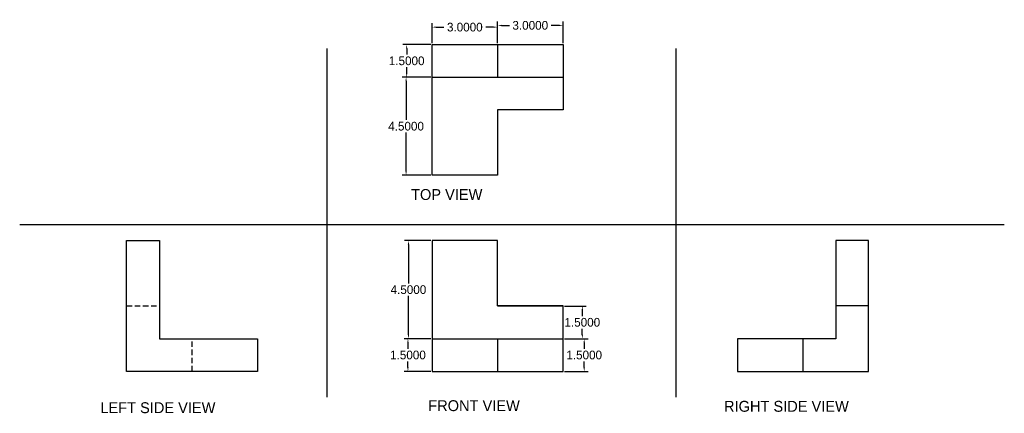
# Model space of a CAD drawing. Header units: inches. Extents: x 36.5 to 81.6, y 11.9 to 30.
import ezdxf

# ---------------------------------------------------------------- set-up
doc = ezdxf.new("R2010")
doc.units = ezdxf.units.IN
doc.header["$MEASUREMENT"] = 0
doc.linetypes.add('HIDDEN', pattern=[0.375, 0.25, -0.125])
doc.dimstyles.get("Standard").update_dxf_attribs({"dimtxt": 0.18, "dimasz": 0.18, "dimexe": 0.18, "dimexo": 0.0625, "dimgap": 0.09, "dimtad": 0, "dimtih": 1, "dimtoh": 1, "dimdec": 4, "dimzin": 0, "dimdsep": 46, "dimtxsty": 'Standard', "dimcen": 0.09, "dimadec": 0, "dimazin": 0, "dimtfac": 1, "dimtdec": 4, "dimtofl": 0, "dimtmove": 0, "dimatfit": 3, "dimfxl": 0, "dimtolj": 1, "dimtzin": 0, "dimarcsym": 0})

# ---------------------------------------------------------------- blocks, each defined once
blk = doc.blocks.new('*D1')
at = {"color": 0, "lineweight": -2}
for p, q in [((55.309, 19.849), (54.108, 19.849)), ((54.288, 19.669), (54.288, 17.889)), ((54.288, 15.529), (54.288, 17.309)), ((55.309, 15.349), (54.108, 15.349))]:
    blk.add_line(p, q, dxfattribs=at)
at = {"color": 0}
for points in [[(54.258, 19.669), (54.318, 19.669), (54.288, 19.849)], [(54.258, 15.529), (54.318, 15.529), (54.288, 15.349)]]:
    blk.add_solid(points, dxfattribs=at)
at = {"layer": 'Defpoints', "color": 0}
for p in [(55.372, 19.849), (54.288, 15.349), (55.372, 15.349)]:
    blk.add_point(p, dxfattribs=at)
at = {"color": 0, "insert": (54.288, 17.599), "char_height": 0.4, "attachment_point": 5}
blk.add_mtext('\\A1;4.5000', dxfattribs=at)
blk = doc.blocks.new('*D2')
at = {"color": 0, "lineweight": -2}
for p, q in [((55.309, 15.349), (54.086, 15.349)), ((54.266, 15.169), (54.266, 14.889)), ((54.266, 14.029), (54.266, 14.309)), ((55.309, 13.849), (54.086, 13.849))]:
    blk.add_line(p, q, dxfattribs=at)
at = {"color": 0}
for points in [[(54.236, 15.169), (54.296, 15.169), (54.266, 15.349)], [(54.236, 14.029), (54.296, 14.029), (54.266, 13.849)]]:
    blk.add_solid(points, dxfattribs=at)
at = {"layer": 'Defpoints', "color": 0}
for p in [(55.372, 15.349), (54.266, 13.849), (55.372, 13.849)]:
    blk.add_point(p, dxfattribs=at)
at = {"color": 0, "insert": (54.266, 14.599), "char_height": 0.4, "attachment_point": 5}
blk.add_mtext('\\A1;1.5000', dxfattribs=at)
blk = doc.blocks.new('*D3')
at = {"color": 0, "lineweight": -2}
for p, q in [((61.434, 16.849), (62.437, 16.849)), ((62.257, 16.669), (62.257, 16.389)), ((62.257, 15.529), (62.257, 15.809)), ((61.434, 15.349), (62.437, 15.349))]:
    blk.add_line(p, q, dxfattribs=at)
at = {"color": 0}
for points in [[(62.227, 16.669), (62.287, 16.669), (62.257, 16.849)], [(62.227, 15.529), (62.287, 15.529), (62.257, 15.349)]]:
    blk.add_solid(points, dxfattribs=at)
at = {"layer": 'Defpoints', "color": 0}
for p in [(61.372, 16.849), (61.372, 15.349), (62.257, 15.349)]:
    blk.add_point(p, dxfattribs=at)
at = {"color": 0, "insert": (62.257, 16.099), "char_height": 0.4, "attachment_point": 5}
blk.add_mtext('\\A1;1.5000', dxfattribs=at)
blk = doc.blocks.new('*D4')
at = {"color": 0, "lineweight": -2}
for p, q in [((61.434, 15.349), (62.523, 15.349)), ((62.343, 15.169), (62.343, 14.889)), ((62.343, 14.029), (62.343, 14.309)), ((61.434, 13.849), (62.523, 13.849))]:
    blk.add_line(p, q, dxfattribs=at)
at = {"color": 0}
for points in [[(62.313, 15.169), (62.373, 15.169), (62.343, 15.349)], [(62.313, 14.029), (62.373, 14.029), (62.343, 13.849)]]:
    blk.add_solid(points, dxfattribs=at)
at = {"layer": 'Defpoints', "color": 0}
for p in [(61.372, 15.349), (61.372, 13.849), (62.343, 13.849)]:
    blk.add_point(p, dxfattribs=at)
at = {"color": 0, "insert": (62.343, 14.599), "char_height": 0.4, "attachment_point": 5}
blk.add_mtext('\\A1;1.5000', dxfattribs=at)
blk = doc.blocks.new('*D5')
at = {"color": 0, "lineweight": -2}
for p, q in [((55.372, 28.912), (55.372, 29.826)), ((58.372, 28.912), (58.372, 29.826)), ((55.552, 29.646), (55.915, 29.646)), ((58.192, 29.646), (57.829, 29.646))]:
    blk.add_line(p, q, dxfattribs=at)
at = {"color": 0}
for points in [[(55.552, 29.676), (55.552, 29.616), (55.372, 29.646)], [(58.192, 29.676), (58.192, 29.616), (58.372, 29.646)]]:
    blk.add_solid(points, dxfattribs=at)
at = {"layer": 'Defpoints', "color": 0}
for p in [(58.372, 29.646), (55.372, 28.849), (58.372, 28.849)]:
    blk.add_point(p, dxfattribs=at)
at = {"color": 0, "insert": (56.872, 29.646), "char_height": 0.4, "attachment_point": 5}
blk.add_mtext('\\A1;3.0000', dxfattribs=at)
blk = doc.blocks.new('*D6')
at = {"color": 0, "lineweight": -2}
for p, q in [((58.372, 28.912), (58.372, 29.907)), ((61.372, 28.912), (61.372, 29.907)), ((58.552, 29.727), (58.915, 29.727)), ((61.192, 29.727), (60.829, 29.727))]:
    blk.add_line(p, q, dxfattribs=at)
at = {"color": 0}
for points in [[(58.552, 29.757), (58.552, 29.697), (58.372, 29.727)], [(61.192, 29.757), (61.192, 29.697), (61.372, 29.727)]]:
    blk.add_solid(points, dxfattribs=at)
at = {"layer": 'Defpoints', "color": 0}
for p in [(61.372, 29.727), (58.372, 28.849), (61.372, 28.849)]:
    blk.add_point(p, dxfattribs=at)
at = {"color": 0, "insert": (59.872, 29.727), "char_height": 0.4, "attachment_point": 5}
blk.add_mtext('\\A1;3.0000', dxfattribs=at)
blk = doc.blocks.new('*D7')
at = {"color": 0, "lineweight": -2}
for p, q in [((55.309, 28.849), (54.027, 28.849)), ((54.207, 28.669), (54.207, 28.389)), ((54.207, 27.529), (54.207, 27.809)), ((55.309, 27.349), (54.027, 27.349))]:
    blk.add_line(p, q, dxfattribs=at)
at = {"color": 0}
for points in [[(54.177, 28.669), (54.237, 28.669), (54.207, 28.849)], [(54.177, 27.529), (54.237, 27.529), (54.207, 27.349)]]:
    blk.add_solid(points, dxfattribs=at)
at = {"layer": 'Defpoints', "color": 0}
for p in [(55.372, 28.849), (54.207, 27.349), (55.372, 27.349)]:
    blk.add_point(p, dxfattribs=at)
at = {"color": 0, "insert": (54.207, 28.099), "char_height": 0.4, "attachment_point": 5}
blk.add_mtext('\\A1;1.5000', dxfattribs=at)
blk = doc.blocks.new('*D8')
at = {"color": 0, "lineweight": -2}
for p, q in [((55.309, 27.349), (54, 27.349)), ((54.18, 27.169), (54.18, 25.389)), ((54.18, 23.029), (54.18, 24.809)), ((55.309, 22.849), (54, 22.849))]:
    blk.add_line(p, q, dxfattribs=at)
at = {"color": 0}
for points in [[(54.15, 27.169), (54.21, 27.169), (54.18, 27.349)], [(54.15, 23.029), (54.21, 23.029), (54.18, 22.849)]]:
    blk.add_solid(points, dxfattribs=at)
at = {"layer": 'Defpoints', "color": 0}
for p in [(55.372, 27.349), (54.18, 22.849), (55.372, 22.849)]:
    blk.add_point(p, dxfattribs=at)
at = {"color": 0, "insert": (54.18, 25.099), "char_height": 0.4, "attachment_point": 5}
blk.add_mtext('\\A1;4.5000', dxfattribs=at)

msp = doc.modelspace()

# ---------------------------------------------------------------- linework, layer by layer
for p, q in [((50.5423, 28.66073), (50.5423, 12.66073)), ((55.37185, 27.34937), (55.37185, 28.84937)), ((55.37185, 28.84937), (58.37185, 28.84937)), ((58.37185, 28.84937), (61.37185, 28.84937)), ((58.37185, 28.84937), (58.37185, 27.34937)), ((61.37185, 28.84937), (61.37185, 27.34937)), ((66.5423, 28.66073), (66.5423, 12.66073)), ((55.37185, 22.84937), (55.37185, 27.34937)), ((55.37185, 27.34937), (58.37185, 27.34937)), ((58.37185, 27.34937), (61.37185, 27.34937)), ((61.37185, 27.34937), (61.37185, 25.84937)), ((61.37185, 25.84937), (58.37185, 25.84937)), ((58.37185, 25.84937), (58.37185, 22.84937)), ((58.37185, 22.84937), (55.37185, 22.84937)), ((36.47195, 20.58271), (81.5966, 20.58271)), ((41.37185, 16.84937), (41.37185, 19.84937)), ((41.37185, 19.84937), (42.87185, 19.84937)), ((42.87185, 19.84937), (42.87185, 16.84937)), ((58.37185, 19.84937), (55.37185, 19.84937)), ((55.37185, 19.84937), (55.37185, 15.34937)), ((58.37185, 16.84937), (58.37185, 19.84937)), ((75.37185, 19.84937), (73.87185, 19.84937)), ((73.87185, 19.84937), (73.87185, 16.84937)), ((75.37185, 13.84937), (75.37185, 19.84937)), ((41.37185, 13.84937), (41.37185, 16.84937)), ((42.87185, 16.84937), (42.87185, 15.34937)), ((61.37185, 16.84937), (58.37185, 16.84937)), ((58.37185, 16.84937), (61.37185, 16.84937)), ((61.37185, 15.34937), (61.37185, 16.84937)), ((73.87185, 16.84937), (73.87185, 15.34937)), ((75.37185, 16.84937), (73.87185, 16.84937)), ((42.87185, 15.34937), (44.37185, 15.34937)), ((44.37185, 15.34937), (47.37185, 15.34937)), ((47.37185, 15.34937), (47.37185, 13.84937)), ((55.37185, 15.34937), (55.37185, 13.84937)), ((55.37185, 15.34937), (58.37185, 15.34937)), ((58.37185, 15.34937), (61.37185, 15.34937)), ((58.37185, 15.34937), (58.37185, 13.84937)), ((61.37185, 13.84937), (61.37185, 15.34937)), ((72.37185, 15.34937), (69.37185, 15.34937)), ((69.37185, 15.34937), (69.37185, 13.84937)), ((73.87185, 15.34937), (72.37185, 15.34937)), ((72.37185, 13.84937), (72.37185, 15.34937)), ((44.37185, 13.84937), (41.37185, 13.84937)), ((47.37185, 13.84937), (44.37185, 13.84937)), ((55.37185, 13.84937), (58.37185, 13.84937)), ((58.37185, 13.84937), (61.37185, 13.84937)), ((69.37185, 13.84937), (75.37185, 13.84937))]:
    msp.add_line(p, q)
at = {"linetype": 'HIDDEN'}
for p, q in [((41.37185, 16.84937), (42.87185, 16.84937)), ((44.37185, 13.84937), (44.37185, 15.34937))]:
    msp.add_line(p, q, dxfattribs=at)

# ---------------------------------------------------------------- texts
at = {"char_height": 0.5, "attachment_point": 1}
for s, insert, width in [('TOP VIEW', (54.40829, 22.21517), 4.3628773), (' LEFT SIDE VIEW', (39.98161, 12.43252), 9.9073675), ('FRONT VIEW', (55.19627, 12.52572), 6.9684847), ('  RIGHT SIDE VIEW', (68.37936, 12.4961), 10.5133225)]:
    msp.add_mtext(s, dxfattribs=dict(at, insert=insert, width=width))

# ---------------------------------------------------------------- dimensions: what is measured, and where the dimension line sits
for p1, p2, distance, picture, middle in [((55.37185, 28.84937), (58.37185, 28.84937), 0.79663, '*D5', (56.87185, 29.646)), ((58.37185, 28.84937), (61.37185, 28.84937), 0.87775, '*D6', (59.87185, 29.72712)), ((55.37185, 28.84937), (55.37185, 27.34937), -1.16438, '*D7', (54.20747, 28.09937)), ((55.37185, 27.34937), (55.37185, 22.84937), -1.19145, '*D8', (54.1804, 25.09937)), ((55.37185, 19.84937), (55.37185, 15.34937), -1.08401, '*D1', (54.28784, 17.59937)), ((61.37185, 16.84937), (61.37185, 15.34937), 0.88534, '*D3', (62.25719, 16.09937)), ((55.37185, 15.34937), (55.37185, 13.84937), -1.10549, '*D2', (54.26636, 14.59937)), ((61.37185, 15.34937), (61.37185, 13.84937), 0.97126, '*D4', (62.34312, 14.59937))]:
    dim = msp.add_aligned_dim(p1=p1, p2=p2, distance=distance, dimstyle='Standard', override={"dimtxt": 0.4})
    dim.commit()
    dim.dimension.update_dxf_attribs({"geometry": picture, "text_midpoint": middle})

doc.saveas('drawing.dxf')
